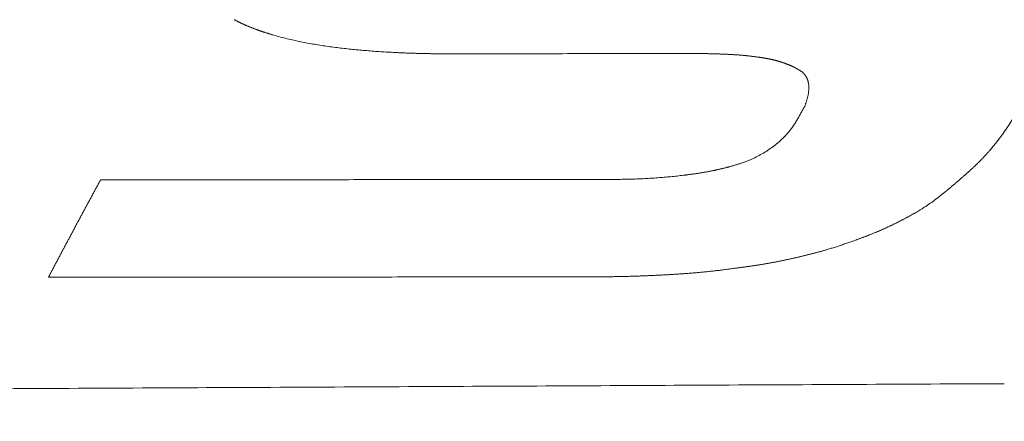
# Model space of a CAD drawing. Header units: millimetres. Extents: x 0 to 594, y 0 to 420.
# Tile 36 of 256: x 250.28 to 256.34, y 56.35 to 58.82. Entities that reach past the tile are written whole.
import ezdxf

# ---------------------------------------------------------------- set-up
doc = ezdxf.new("R2010")
doc.units = ezdxf.units.MM
doc.layers.add('1', color=7, linetype='Continuous', true_color=0xffffff)

msp = doc.modelspace()

# ---------------------------------------------------------------- linework, layer by layer
at = {"layer": '1', "color": 155, "linetype": 'Continuous', "lineweight": 13}
for points, knots in [([(248.9993, 57.2332), (249.0757, 57.378), (249.2284, 57.6645), (249.4576, 58.0845), (249.6868, 58.4941), (249.8397, 58.7596), (250.069, 59.152), (250.2219, 59.4056), (250.4514, 59.7731), (250.5279, 59.8934), (250.6428, 60.0703), (250.681, 60.1287), (250.7289, 60.201), (250.7385, 60.2154), (250.7576, 60.2442), (250.7863, 60.2873), (250.815, 60.33), (250.8342, 60.3583)], [0, 0, 0, 0, 0.125, 0.25, 0.375, 0.5, 0.5, 0.75, 0.75, 0.875, 0.875, 0.9375, 0.9375, 0.953125, 0.953125, 0.96875, 1, 1, 1, 1]), ([(251.6031, 58.8176), (251.6047, 58.8168), (251.6078, 58.8151), (251.6126, 58.8127), (251.6174, 58.8103), (251.6222, 58.8078), (251.627, 58.8054), (251.6318, 58.803), (251.6366, 58.8006), (251.6414, 58.7983), (251.6462, 58.7959), (251.6511, 58.7936), (251.656, 58.7913), (251.6609, 58.789), (251.6658, 58.7868), (251.6707, 58.7846), (251.6756, 58.7824), (251.6806, 58.7802), (251.6856, 58.7781), (251.6906, 58.7759), (251.6957, 58.7739), (251.7007, 58.7718), (251.7058, 58.7698), (251.7109, 58.7678), (251.716, 58.7658), (251.7211, 58.7638), (251.7262, 58.7619), (251.7313, 58.76), (251.7365, 58.7581), (251.7417, 58.7562), (251.7469, 58.7544), (251.752, 58.7525), (251.7572, 58.7507), (251.7624, 58.7489), (251.7677, 58.7472), (251.7729, 58.7454), (251.7781, 58.7437), (251.7833, 58.7419), (251.7886, 58.7402), (251.7938, 58.7385), (251.7991, 58.7368), (251.8044, 58.7352), (251.8096, 58.7335), (251.8149, 58.7319), (251.8202, 58.7303), (251.8255, 58.7287), (251.8308, 58.7271), (251.8614, 58.718), (251.9179, 58.7027), (252.0013, 58.6837), (252.0857, 58.6677), (252.1708, 58.6543), (252.2564, 58.6431), (252.3423, 58.6337), (252.4284, 58.6261), (252.5146, 58.6199), (252.5811, 58.6163), (252.6277, 58.6141), (252.6543, 58.613), (252.681, 58.6119), (252.7076, 58.611), (252.7343, 58.6103), (252.7609, 58.6096), (252.7876, 58.6091), (252.8142, 58.6087), (252.8408, 58.6083), (252.8675, 58.6081), (252.8941, 58.608), (252.9208, 58.6079), (252.9386, 58.6079), (252.9475, 58.6079)], [0, 0, 0, 0, 0.004077, 0.008153, 0.012228, 0.016303, 0.020377, 0.024451, 0.028524, 0.032597, 0.03667, 0.040742, 0.044814, 0.048887, 0.05296, 0.057033, 0.061107, 0.065182, 0.069259, 0.073336, 0.077415, 0.081495, 0.085575, 0.089657, 0.093739, 0.097822, 0.101906, 0.10599, 0.110074, 0.114158, 0.118242, 0.122326, 0.126409, 0.130491, 0.134572, 0.138653, 0.142733, 0.146813, 0.150892, 0.15497, 0.159048, 0.163125, 0.167201, 0.171278, 0.175353, 0.179428, 0.183503, 0.187577, 0.250004, 0.31244, 0.374936, 0.437485, 0.500039, 0.562542, 0.625013, 0.687485, 0.749983, 0.769221, 0.788461, 0.807701, 0.826941, 0.846179, 0.865413, 0.884642, 0.903866, 0.923089, 0.942311, 0.961536, 0.980765, 1, 1, 1, 1]), ([(254.4186, 58.6098), (254.421, 58.6098), (254.4257, 58.6098), (254.4329, 58.6097), (254.44, 58.6097), (254.4471, 58.6097), (254.4543, 58.6096), (254.4614, 58.6096), (254.4685, 58.6095), (254.4756, 58.6094), (254.4828, 58.6093), (254.4899, 58.6092), (254.497, 58.6091), (254.5041, 58.609), (254.5113, 58.6088), (254.5184, 58.6087), (254.5255, 58.6085), (254.5326, 58.6084), (254.5398, 58.6082), (254.5469, 58.608), (254.554, 58.6078), (254.5612, 58.6076), (254.5683, 58.6074), (254.5754, 58.6072), (254.5825, 58.6069), (254.5897, 58.6067), (254.5968, 58.6064), (254.6039, 58.6061), (254.611, 58.6058), (254.6181, 58.6055), (254.6253, 58.6052), (254.6324, 58.6049), (254.6395, 58.6045), (254.6466, 58.6042), (254.6538, 58.6038), (254.6609, 58.6034), (254.668, 58.603), (254.6751, 58.6026), (254.6822, 58.6021), (254.6893, 58.6016), (254.6965, 58.6011), (254.7036, 58.6006), (254.7107, 58.6001), (254.7178, 58.5995), (254.7248, 58.5989), (254.7319, 58.5983), (254.739, 58.5976), (254.7461, 58.5969), (254.7532, 58.5962), (254.7602, 58.5955), (254.7673, 58.5947), (254.7744, 58.5939), (254.7814, 58.5931), (254.7885, 58.5922), (254.7955, 58.5914), (254.8026, 58.5905), (254.8096, 58.5896), (254.8167, 58.5887), (254.8237, 58.5878), (254.8284, 58.5871), (254.8307, 58.5868)], [0, 0, 0, 0, 0.017234, 0.034468, 0.051702, 0.068936, 0.086169, 0.103403, 0.120637, 0.13787, 0.155104, 0.172339, 0.189573, 0.206808, 0.224043, 0.241278, 0.258515, 0.275751, 0.292989, 0.310227, 0.327466, 0.344705, 0.361946, 0.379188, 0.396431, 0.413675, 0.43092, 0.448167, 0.465415, 0.482664, 0.499916, 0.517168, 0.534422, 0.551677, 0.568932, 0.586188, 0.603442, 0.620696, 0.637949, 0.6552, 0.67245, 0.689698, 0.706944, 0.724189, 0.741431, 0.758671, 0.77591, 0.793147, 0.810384, 0.82762, 0.844856, 0.862092, 0.879328, 0.896565, 0.913802, 0.93104, 0.948279, 0.965518, 0.982759, 1, 1, 1, 1]), ([(254.8307, 58.5868), (254.8323, 58.5866), (254.8354, 58.5861), (254.8401, 58.5854), (254.8447, 58.5847), (254.8494, 58.584), (254.8541, 58.5832), (254.8588, 58.5825), (254.8634, 58.5817), (254.8681, 58.5809), (254.8727, 58.58), (254.8774, 58.5792), (254.882, 58.5783), (254.8867, 58.5774), (254.8913, 58.5765), (254.8959, 58.5756), (254.9005, 58.5746), (254.9051, 58.5736), (254.9097, 58.5725), (254.9143, 58.5715), (254.9188, 58.5704), (254.9234, 58.5692), (254.9279, 58.5681), (254.9324, 58.5669), (254.9369, 58.5657), (254.9414, 58.5644), (254.9459, 58.5631), (254.9504, 58.5618), (254.9549, 58.5605), (254.9593, 58.5591), (254.9638, 58.5578), (254.9682, 58.5563), (254.9727, 58.5549), (254.9771, 58.5534), (254.9815, 58.5519), (254.9858, 58.5504), (254.9902, 58.5488), (254.9946, 58.5472), (254.9989, 58.5456), (255.0032, 58.5439), (255.0075, 58.5422), (255.0118, 58.5405), (255.016, 58.5387), (255.0202, 58.5369), (255.0244, 58.5351), (255.0286, 58.5332), (255.0328, 58.5313), (255.0374, 58.5291), (255.0426, 58.5265), (255.0482, 58.5236), (255.0538, 58.5207), (255.0593, 58.5177), (255.0648, 58.5146), (255.0702, 58.5114), (255.0756, 58.5082), (255.081, 58.505), (255.0863, 58.5017), (255.0915, 58.4984), (255.095, 58.4962), (255.0968, 58.495)], [0, 0, 0, 0, 0.016269, 0.03255, 0.048842, 0.065143, 0.08145, 0.097764, 0.114082, 0.130402, 0.146724, 0.163046, 0.179367, 0.195686, 0.212002, 0.228315, 0.244624, 0.260928, 0.277228, 0.293524, 0.309817, 0.326109, 0.342399, 0.358688, 0.374978, 0.391269, 0.407561, 0.423855, 0.440151, 0.456451, 0.472755, 0.489062, 0.505375, 0.521692, 0.538013, 0.554335, 0.570658, 0.586981, 0.603303, 0.619623, 0.63594, 0.652255, 0.668566, 0.684874, 0.701179, 0.71748, 0.73378, 0.750077, 0.772793, 0.79551, 0.81823, 0.840953, 0.86368, 0.886409, 0.909139, 0.931866, 0.954588, 0.977301, 1, 1, 1, 1]), ([(255.0968, 58.495), (255.0973, 58.4945), (255.0984, 58.4934), (255.1, 58.4917), (255.1016, 58.49), (255.1031, 58.4882), (255.1047, 58.4865), (255.1062, 58.4848), (255.1077, 58.483), (255.1092, 58.4812), (255.1107, 58.4794), (255.1121, 58.4776), (255.1135, 58.4758), (255.1148, 58.474), (255.1161, 58.4721), (255.1174, 58.4702), (255.1186, 58.4683), (255.1197, 58.4664), (255.1208, 58.4644), (255.1219, 58.4624), (255.1229, 58.4605), (255.1239, 58.4585), (255.1249, 58.4565), (255.1257, 58.4544), (255.1266, 58.4524), (255.1274, 58.4503), (255.1282, 58.4483), (255.1289, 58.4462), (255.1295, 58.4441), (255.1302, 58.442), (255.1308, 58.4399), (255.1313, 58.4377), (255.1318, 58.4356), (255.1323, 58.4335), (255.1327, 58.4313), (255.1332, 58.4292), (255.1335, 58.427), (255.1339, 58.4248), (255.1342, 58.4227), (255.1347, 58.4187), (255.1352, 58.4129), (255.1356, 58.4052), (255.1357, 58.3975), (255.1355, 58.3899), (255.1351, 58.3823), (255.1344, 58.3747), (255.1334, 58.3671), (255.1322, 58.3595), (255.1308, 58.352), (255.1291, 58.3444), (255.1273, 58.3369), (255.1253, 58.3294), (255.1231, 58.3219), (255.1207, 58.3144), (255.1182, 58.307), (255.1157, 58.2996), (255.113, 58.2922), (255.1112, 58.2873), (255.1103, 58.2849)], [0, 0, 0, 0, 0.009801, 0.019625, 0.029468, 0.039325, 0.049193, 0.059068, 0.068945, 0.078823, 0.088698, 0.09857, 0.108435, 0.118294, 0.128147, 0.137994, 0.147836, 0.157677, 0.167515, 0.177354, 0.187195, 0.197037, 0.206882, 0.216732, 0.226586, 0.236446, 0.246311, 0.256183, 0.266061, 0.275947, 0.285839, 0.295739, 0.305646, 0.31556, 0.325478, 0.335402, 0.345329, 0.355257, 0.365187, 0.375115, 0.410022, 0.444884, 0.479681, 0.514385, 0.548995, 0.583545, 0.618072, 0.652611, 0.68719, 0.721838, 0.756579, 0.791418, 0.826318, 0.861233, 0.896113, 0.930905, 0.965554, 1, 1, 1, 1]), ([(256.2439, 58.0087), (256.2449, 58.0099), (256.2469, 58.0122), (256.25, 58.0158), (256.253, 58.0194), (256.2561, 58.023), (256.2591, 58.0266), (256.2621, 58.0302), (256.2651, 58.0338), (256.268, 58.0374), (256.271, 58.041), (256.274, 58.0446), (256.2769, 58.0482), (256.2799, 58.0519), (256.2828, 58.0555), (256.2857, 58.0591), (256.2886, 58.0628), (256.2915, 58.0664), (256.2944, 58.0701), (256.2972, 58.0738), (256.3001, 58.0775), (256.3029, 58.0811), (256.3057, 58.0848), (256.3085, 58.0885), (256.3113, 58.0922), (256.3141, 58.0959), (256.3169, 58.0997), (256.3196, 58.1034), (256.3224, 58.1071), (256.3251, 58.1109), (256.3278, 58.1146), (256.3305, 58.1183), (256.3332, 58.1221), (256.3358, 58.1259), (256.3385, 58.1296), (256.3411, 58.1334), (256.3438, 58.1372), (256.3464, 58.141), (256.349, 58.1448), (256.3515, 58.1486), (256.3541, 58.1524), (256.3566, 58.1562), (256.3592, 58.16), (256.3617, 58.1639), (256.3642, 58.1677), (256.3667, 58.1715), (256.3692, 58.1754), (256.3716, 58.1792), (256.3741, 58.1831), (256.3765, 58.1869), (256.379, 58.1908), (256.3814, 58.1947), (256.3838, 58.1985), (256.3862, 58.2024), (256.3886, 58.2063), (256.3909, 58.2102), (256.3933, 58.2141), (256.3956, 58.218), (256.398, 58.2218), (256.4003, 58.2257), (256.4026, 58.2297), (256.4049, 58.2336), (256.4072, 58.2375), (256.4095, 58.2414), (256.4117, 58.2453), (256.414, 58.2492), (256.4162, 58.2531), (256.4177, 58.2558), (256.4185, 58.2571)], [0, 0, 0, 0, 0.015149, 0.030299, 0.045449, 0.0606, 0.075751, 0.090903, 0.106055, 0.121208, 0.13636, 0.151513, 0.166666, 0.181819, 0.196972, 0.212125, 0.227278, 0.242431, 0.257584, 0.272736, 0.287889, 0.303041, 0.318193, 0.333345, 0.348497, 0.363648, 0.378799, 0.39395, 0.409101, 0.424252, 0.439402, 0.454552, 0.469703, 0.484853, 0.500002, 0.515152, 0.530302, 0.545452, 0.560602, 0.575753, 0.590903, 0.606054, 0.621205, 0.636356, 0.651507, 0.666659, 0.681811, 0.696963, 0.712115, 0.727268, 0.742421, 0.757574, 0.772727, 0.78788, 0.803033, 0.818187, 0.83334, 0.848493, 0.863646, 0.878798, 0.893951, 0.909102, 0.924254, 0.939405, 0.954555, 0.969704, 0.984852, 1, 1, 1, 1]), ([(255.0706, 58.2139), (255.0698, 58.2126), (255.0683, 58.2099), (255.066, 58.2059), (255.0637, 58.202), (255.0613, 58.198), (255.0589, 58.194), (255.0565, 58.1901), (255.0541, 58.1861), (255.0517, 58.1822), (255.0492, 58.1783), (255.0467, 58.1744), (255.0442, 58.1705), (255.0416, 58.1667), (255.039, 58.1628), (255.0363, 58.159), (255.0336, 58.1552), (255.0308, 58.1514), (255.028, 58.1476), (255.0252, 58.1438), (255.0223, 58.1401), (255.0194, 58.1364), (255.0164, 58.1327), (255.0134, 58.129), (255.0104, 58.1254), (255.0073, 58.1217), (255.0042, 58.1181), (255.001, 58.1145), (254.9978, 58.111), (254.9946, 58.1075), (254.9913, 58.1039), (254.988, 58.1005), (254.9846, 58.097), (254.9812, 58.0936), (254.9778, 58.0902), (254.9743, 58.0868), (254.9708, 58.0834), (254.9673, 58.0801), (254.9637, 58.0768), (254.9601, 58.0735), (254.9565, 58.0702), (254.9443, 58.0595), (254.9228, 58.0419), (254.8907, 58.0188), (254.857, 57.9975), (254.8216, 57.978), (254.7939, 57.9647), (254.775, 57.9564), (254.7653, 57.9523), (254.7555, 57.9484), (254.7457, 57.9445), (254.7358, 57.9408), (254.7258, 57.9373), (254.7158, 57.9338), (254.7058, 57.9305), (254.6957, 57.9274), (254.6856, 57.9243), (254.6754, 57.9212), (254.6652, 57.9183), (254.6584, 57.9163), (254.6549, 57.9154)], [0, 0, 0, 0, 0.009392, 0.018775, 0.028151, 0.03752, 0.046884, 0.056242, 0.065596, 0.074947, 0.084295, 0.093643, 0.102991, 0.112341, 0.121694, 0.131052, 0.140415, 0.149783, 0.159155, 0.168532, 0.177914, 0.187298, 0.196687, 0.206079, 0.215473, 0.224871, 0.234271, 0.243673, 0.253078, 0.262484, 0.271891, 0.2813, 0.290708, 0.300117, 0.309525, 0.318932, 0.328338, 0.337742, 0.347142, 0.35654, 0.365933, 0.375322, 0.45026, 0.525018, 0.599776, 0.674752, 0.749956, 0.769263, 0.788569, 0.807868, 0.827153, 0.846416, 0.865651, 0.88485, 0.90402, 0.923177, 0.942338, 0.961519, 0.980735, 1, 1, 1, 1]), ([(255.9478, 57.7378), (255.9497, 57.7393), (255.9533, 57.7422), (255.9587, 57.7466), (255.9642, 57.751), (255.9696, 57.7555), (255.975, 57.7599), (255.9804, 57.7643), (255.9858, 57.7688), (255.9912, 57.7732), (255.9966, 57.7777), (256.002, 57.7822), (256.0074, 57.7866), (256.0127, 57.7911), (256.0181, 57.7956), (256.0234, 57.8001), (256.0288, 57.8046), (256.0341, 57.8091), (256.0394, 57.8136), (256.0447, 57.8181), (256.05, 57.8227), (256.0553, 57.8272), (256.0606, 57.8318), (256.0658, 57.8363), (256.0711, 57.8409), (256.0763, 57.8454), (256.0816, 57.85), (256.0868, 57.8546), (256.092, 57.8592), (256.0972, 57.8638), (256.1024, 57.8684), (256.1076, 57.873), (256.1128, 57.8777), (256.118, 57.8823), (256.1231, 57.887), (256.1283, 57.8916), (256.1334, 57.8963), (256.1385, 57.901), (256.1435, 57.9057), (256.1486, 57.9104), (256.1536, 57.9151), (256.1586, 57.9199), (256.1636, 57.9247), (256.1686, 57.9295), (256.1735, 57.9343), (256.1784, 57.9391), (256.1832, 57.944), (256.1881, 57.9488), (256.1929, 57.9537), (256.1976, 57.9586), (256.2024, 57.9636), (256.2071, 57.9685), (256.2117, 57.9735), (256.2164, 57.9785), (256.221, 57.9835), (256.2256, 57.9885), (256.2302, 57.9935), (256.2348, 57.9986), (256.2394, 58.0036), (256.2424, 58.007), (256.2439, 58.0087)], [0, 0, 0, 0, 0.017234, 0.034468, 0.051701, 0.068933, 0.086165, 0.103397, 0.120628, 0.137859, 0.15509, 0.172321, 0.189552, 0.206784, 0.224016, 0.241248, 0.258481, 0.275715, 0.292949, 0.310185, 0.327422, 0.34466, 0.361899, 0.37914, 0.396382, 0.413626, 0.430872, 0.44812, 0.46537, 0.482623, 0.499877, 0.517134, 0.534393, 0.551653, 0.568914, 0.586175, 0.603435, 0.620694, 0.637952, 0.655208, 0.672462, 0.689714, 0.706964, 0.72421, 0.741454, 0.758695, 0.775933, 0.79317, 0.810405, 0.82764, 0.844874, 0.862107, 0.879341, 0.896575, 0.91381, 0.931046, 0.948283, 0.965521, 0.98276, 1, 1, 1, 1]), ([(254.6549, 57.9154), (254.6527, 57.9148), (254.6481, 57.9136), (254.6412, 57.9118), (254.6344, 57.91), (254.6275, 57.9083), (254.6206, 57.9065), (254.6137, 57.9048), (254.6068, 57.9031), (254.5999, 57.9014), (254.593, 57.8998), (254.5861, 57.8982), (254.5792, 57.8966), (254.5723, 57.895), (254.5653, 57.8935), (254.5584, 57.892), (254.5514, 57.8905), (254.5444, 57.8891), (254.5374, 57.8877), (254.5304, 57.8863), (254.5234, 57.885), (254.5164, 57.8837), (254.5094, 57.8824), (254.5023, 57.8811), (254.4953, 57.8799), (254.4882, 57.8787), (254.4812, 57.8775), (254.4741, 57.8763), (254.4671, 57.8752), (254.46, 57.8741), (254.4529, 57.873), (254.4459, 57.8719), (254.4388, 57.8709), (254.4317, 57.8698), (254.4247, 57.8688), (254.4176, 57.8678), (254.4105, 57.8669), (254.4034, 57.8659), (254.3963, 57.865), (254.3893, 57.864), (254.3822, 57.8631), (254.3709, 57.8617), (254.3554, 57.8599), (254.3356, 57.8576), (254.3159, 57.8554), (254.2961, 57.8534), (254.2763, 57.8515), (254.2565, 57.8497), (254.2367, 57.848), (254.2169, 57.8464), (254.197, 57.8449), (254.1771, 57.8436), (254.1573, 57.8423), (254.1374, 57.8412), (254.1175, 57.8402), (254.0976, 57.8393), (254.0777, 57.8385), (254.0578, 57.8378), (254.0379, 57.8372), (254.018, 57.8368), (253.9981, 57.8364), (253.9782, 57.8361), (253.9583, 57.8358), (253.9383, 57.8356), (253.9184, 57.8355), (253.9052, 57.8355), (253.8985, 57.8355)], [0, 0, 0, 0, 0.009378, 0.018752, 0.028124, 0.037493, 0.046861, 0.056227, 0.065592, 0.074957, 0.084322, 0.093687, 0.103054, 0.112423, 0.121794, 0.131169, 0.140547, 0.149928, 0.159311, 0.168697, 0.178085, 0.187475, 0.196865, 0.206256, 0.215647, 0.225038, 0.234427, 0.243815, 0.253201, 0.262584, 0.271965, 0.281344, 0.290721, 0.300096, 0.30947, 0.318842, 0.328213, 0.337583, 0.346951, 0.356319, 0.365687, 0.375053, 0.401069, 0.427084, 0.453102, 0.479124, 0.505153, 0.531192, 0.557239, 0.583291, 0.609347, 0.635406, 0.661465, 0.687523, 0.713579, 0.739629, 0.765674, 0.791713, 0.817748, 0.843781, 0.869813, 0.895845, 0.921879, 0.947916, 0.973956, 1, 1, 1, 1]), ([(250.7806, 57.8326), (250.7788, 57.8293), (250.7751, 57.8225), (250.7696, 57.8123), (250.7641, 57.8022), (250.7586, 57.792), (250.753, 57.7818), (250.7475, 57.7716), (250.742, 57.7614), (250.7365, 57.7512), (250.7309, 57.741), (250.7254, 57.7308), (250.7199, 57.7206), (250.7144, 57.7104), (250.7089, 57.7001), (250.7033, 57.6899), (250.6978, 57.6797), (250.6923, 57.6694), (250.6868, 57.6592), (250.6812, 57.6489), (250.6757, 57.6387), (250.6702, 57.6284), (250.6647, 57.6181), (250.6592, 57.6078), (250.6536, 57.5976), (250.6481, 57.5873), (250.6426, 57.577), (250.6371, 57.5667), (250.6315, 57.5564), (250.626, 57.5461), (250.6205, 57.5357), (250.615, 57.5254), (250.6095, 57.5151), (250.6039, 57.5048), (250.5984, 57.4944), (250.5929, 57.4841), (250.5874, 57.4737), (250.5819, 57.4634), (250.5763, 57.453), (250.5708, 57.4426), (250.5653, 57.4323), (250.5598, 57.4219), (250.5542, 57.4115), (250.5487, 57.4011), (250.5432, 57.3907), (250.5377, 57.3803), (250.5322, 57.3699), (250.5266, 57.3595), (250.5211, 57.3491), (250.5156, 57.3387), (250.5101, 57.3283), (250.5045, 57.3178), (250.499, 57.3074), (250.4935, 57.2969), (250.488, 57.2865), (250.4825, 57.276), (250.4769, 57.2656), (250.4714, 57.2551), (250.4659, 57.2447), (250.4622, 57.2377), (250.4604, 57.2342)], [0, 0, 0, 0, 0.017241, 0.034483, 0.051724, 0.068966, 0.086207, 0.103448, 0.12069, 0.137931, 0.155172, 0.172414, 0.189655, 0.206897, 0.224138, 0.241379, 0.258621, 0.275862, 0.293103, 0.310345, 0.327586, 0.344828, 0.362069, 0.37931, 0.396552, 0.413793, 0.431034, 0.448276, 0.465517, 0.482759, 0.5, 0.517241, 0.534483, 0.551724, 0.568965, 0.586207, 0.603448, 0.62069, 0.637931, 0.655172, 0.672414, 0.689655, 0.706897, 0.724138, 0.741379, 0.758621, 0.775862, 0.793103, 0.810345, 0.827586, 0.844828, 0.862069, 0.87931, 0.896552, 0.913793, 0.931034, 0.948276, 0.965517, 0.982759, 1, 1, 1, 1]), ([(255.419, 57.4606), (255.4215, 57.4615), (255.4264, 57.4634), (255.4338, 57.4661), (255.4412, 57.4688), (255.4486, 57.4715), (255.4559, 57.4743), (255.4633, 57.4771), (255.4707, 57.4798), (255.478, 57.4826), (255.4854, 57.4854), (255.4927, 57.4883), (255.5, 57.4911), (255.5073, 57.494), (255.5146, 57.4969), (255.5219, 57.4998), (255.5292, 57.5027), (255.5365, 57.5057), (255.5437, 57.5087), (255.551, 57.5117), (255.5582, 57.5147), (255.5654, 57.5178), (255.5726, 57.5209), (255.5798, 57.524), (255.587, 57.5272), (255.5941, 57.5303), (255.6013, 57.5335), (255.6084, 57.5368), (255.6155, 57.54), (255.6226, 57.5433), (255.6297, 57.5466), (255.6367, 57.5499), (255.6438, 57.5533), (255.6508, 57.5566), (255.6579, 57.56), (255.6649, 57.5635), (255.6718, 57.5669), (255.6788, 57.5704), (255.6858, 57.5738), (255.6927, 57.5774), (255.6996, 57.5809), (255.7065, 57.5844), (255.7134, 57.588), (255.7203, 57.5916), (255.7272, 57.5952), (255.734, 57.5989), (255.7408, 57.6025), (255.7476, 57.6062), (255.7544, 57.6099), (255.7612, 57.6137), (255.7679, 57.6175), (255.7746, 57.6213), (255.7813, 57.6251), (255.788, 57.6289), (255.7947, 57.6328), (255.8013, 57.6368), (255.8079, 57.6407), (255.8145, 57.6447), (255.8211, 57.6487), (255.8284, 57.6533), (255.8366, 57.6584), (255.8456, 57.6641), (255.8545, 57.6699), (255.8633, 57.6757), (255.8721, 57.6816), (255.8807, 57.6876), (255.8894, 57.6937), (255.8979, 57.6998), (255.9064, 57.706), (255.9147, 57.7123), (255.9231, 57.7186), (255.9314, 57.7249), (255.9396, 57.7313), (255.9451, 57.7356), (255.9478, 57.7378)], [0, 0, 0, 0, 0.012934, 0.025866, 0.038798, 0.051728, 0.064657, 0.077586, 0.090514, 0.103441, 0.116367, 0.129293, 0.142219, 0.155145, 0.16807, 0.180996, 0.193922, 0.206849, 0.219777, 0.232706, 0.245637, 0.258569, 0.271503, 0.284439, 0.297377, 0.310315, 0.323255, 0.336196, 0.349137, 0.362078, 0.37502, 0.387961, 0.400902, 0.413842, 0.426781, 0.43972, 0.452656, 0.465591, 0.478524, 0.491454, 0.504382, 0.517307, 0.53023, 0.543151, 0.556069, 0.568987, 0.581903, 0.594818, 0.607733, 0.620648, 0.633564, 0.646481, 0.659399, 0.672319, 0.685242, 0.698168, 0.711097, 0.724031, 0.736969, 0.749913, 0.767796, 0.785687, 0.80358, 0.821472, 0.839358, 0.857234, 0.875097, 0.892944, 0.910781, 0.928613, 0.946446, 0.964285, 0.982135, 1, 1, 1, 1]), ([(254.6883, 57.2903), (254.6911, 57.2907), (254.6968, 57.2914), (254.7053, 57.2925), (254.7138, 57.2936), (254.7224, 57.2947), (254.7309, 57.2958), (254.7394, 57.297), (254.7479, 57.2982), (254.7564, 57.2993), (254.7649, 57.3005), (254.7734, 57.3017), (254.7819, 57.303), (254.7904, 57.3042), (254.7989, 57.3055), (254.8074, 57.3068), (254.8159, 57.3081), (254.8243, 57.3094), (254.8328, 57.3107), (254.8413, 57.3121), (254.8498, 57.3135), (254.8582, 57.3149), (254.8667, 57.3163), (254.8751, 57.3178), (254.8836, 57.3193), (254.892, 57.3208), (254.9004, 57.3223), (254.9089, 57.3239), (254.9173, 57.3254), (254.9257, 57.327), (254.9341, 57.3287), (254.9425, 57.3303), (254.9509, 57.332), (254.9593, 57.3337), (254.9677, 57.3354), (254.9761, 57.3371), (254.9845, 57.3389), (254.9928, 57.3406), (255.0012, 57.3424), (255.0096, 57.3442), (255.0179, 57.3461), (255.0263, 57.3479), (255.0346, 57.3498), (255.043, 57.3516), (255.0513, 57.3535), (255.0596, 57.3554), (255.068, 57.3574), (255.0763, 57.3593), (255.0846, 57.3613), (255.093, 57.3632), (255.1013, 57.3652), (255.1096, 57.3672), (255.1179, 57.3692), (255.1262, 57.3713), (255.1345, 57.3734), (255.1427, 57.3754), (255.151, 57.3776), (255.1593, 57.3797), (255.1675, 57.3818), (255.1758, 57.384), (255.184, 57.3862), (255.1923, 57.3884), (255.2005, 57.3907), (255.2087, 57.393), (255.2169, 57.3953), (255.2251, 57.3976), (255.2333, 57.3999), (255.2431, 57.4028), (255.2543, 57.4061), (255.2671, 57.41), (255.2799, 57.4139), (255.2927, 57.4179), (255.3054, 57.4219), (255.3181, 57.426), (255.3308, 57.4302), (255.3435, 57.4344), (255.3561, 57.4387), (255.3687, 57.443), (255.3813, 57.4473), (255.3939, 57.4517), (255.4065, 57.4562), (255.4148, 57.4592), (255.419, 57.4606)], [0, 0, 0, 0, 0.011361, 0.022724, 0.034087, 0.045451, 0.056816, 0.068181, 0.079546, 0.090912, 0.102278, 0.113645, 0.125011, 0.136377, 0.147743, 0.159108, 0.170473, 0.181838, 0.193203, 0.204567, 0.21593, 0.227293, 0.238656, 0.250018, 0.261379, 0.27274, 0.284101, 0.295461, 0.306822, 0.318182, 0.329542, 0.340902, 0.352263, 0.363624, 0.374984, 0.386346, 0.397707, 0.409069, 0.420431, 0.431794, 0.443157, 0.45452, 0.465884, 0.477249, 0.488614, 0.499979, 0.511345, 0.522711, 0.534077, 0.545443, 0.55681, 0.568176, 0.579543, 0.590909, 0.602275, 0.613641, 0.625006, 0.636372, 0.647737, 0.659101, 0.670465, 0.681829, 0.693193, 0.704556, 0.715919, 0.727282, 0.738645, 0.750007, 0.767863, 0.785718, 0.803575, 0.821431, 0.839288, 0.857145, 0.875003, 0.892861, 0.910719, 0.928577, 0.946435, 0.964291, 0.982146, 1, 1, 1, 1]), ([(253.784, 57.2365), (253.7883, 57.2365), (253.7969, 57.2365), (253.8097, 57.2365), (253.8225, 57.2366), (253.8354, 57.2367), (253.8482, 57.2367), (253.861, 57.2368), (253.8739, 57.2369), (253.8867, 57.2371), (253.8996, 57.2372), (253.9124, 57.2374), (253.9252, 57.2375), (253.9381, 57.2377), (253.9509, 57.238), (253.9638, 57.2382), (253.9766, 57.2384), (253.9894, 57.2387), (254.0023, 57.239), (254.0151, 57.2393), (254.0279, 57.2397), (254.0407, 57.24), (254.0536, 57.2404), (254.0664, 57.2408), (254.0792, 57.2412), (254.092, 57.2417), (254.1049, 57.2422), (254.1177, 57.2426), (254.1305, 57.2432), (254.1433, 57.2437), (254.1561, 57.2442), (254.169, 57.2448), (254.1818, 57.2454), (254.1946, 57.246), (254.2074, 57.2466), (254.2202, 57.2472), (254.233, 57.2479), (254.2459, 57.2485), (254.2587, 57.2492), (254.2715, 57.2499), (254.2843, 57.2507), (254.2971, 57.2514), (254.3099, 57.2522), (254.3228, 57.253), (254.3356, 57.2538), (254.3484, 57.2546), (254.3612, 57.2555), (254.374, 57.2564), (254.3868, 57.2573), (254.3996, 57.2583), (254.4124, 57.2593), (254.4252, 57.2603), (254.4379, 57.2614), (254.4507, 57.2625), (254.4643, 57.2638), (254.4785, 57.2651), (254.4936, 57.2666), (254.5086, 57.2681), (254.5236, 57.2697), (254.5386, 57.2713), (254.5536, 57.273), (254.5686, 57.2747), (254.5836, 57.2765), (254.5986, 57.2784), (254.6135, 57.2802), (254.6285, 57.2822), (254.6435, 57.2841), (254.6584, 57.2862), (254.6733, 57.2882), (254.6833, 57.2896), (254.6883, 57.2903)], [0, 0, 0, 0, 0.014149, 0.0283, 0.042452, 0.056604, 0.070758, 0.084911, 0.099066, 0.11322, 0.127375, 0.141529, 0.155683, 0.169837, 0.183991, 0.198144, 0.212296, 0.226447, 0.240597, 0.254746, 0.268893, 0.28304, 0.297186, 0.311332, 0.325476, 0.339621, 0.353765, 0.36791, 0.382054, 0.396199, 0.410344, 0.42449, 0.438637, 0.452784, 0.466933, 0.481082, 0.495234, 0.509386, 0.52354, 0.537695, 0.551851, 0.566007, 0.580164, 0.594321, 0.608479, 0.622636, 0.636793, 0.65095, 0.665106, 0.679262, 0.693417, 0.707572, 0.721725, 0.735878, 0.75003, 0.766696, 0.783362, 0.800027, 0.816691, 0.833355, 0.850019, 0.866682, 0.883346, 0.90001, 0.916674, 0.933338, 0.950003, 0.966668, 0.983334, 1, 1, 1, 1]), ([(213.0391, 56.3484), (213.1453, 56.3491), (213.3575, 56.3504), (213.6759, 56.3523), (213.9943, 56.3542), (214.3126, 56.3561), (214.631, 56.358), (214.9494, 56.3599), (215.2677, 56.3618), (215.5861, 56.3636), (215.9045, 56.3655), (216.2228, 56.3674), (216.5412, 56.3693), (216.8596, 56.3711), (217.178, 56.373), (217.4963, 56.3748), (217.8147, 56.3767), (218.1331, 56.3785), (218.4514, 56.3804), (218.7698, 56.3822), (219.0882, 56.3841), (219.4066, 56.3859), (219.7249, 56.3877), (220.0433, 56.3895), (220.3617, 56.3913), (220.6801, 56.3932), (220.9984, 56.395), (221.3168, 56.3968), (221.6352, 56.3986), (221.9535, 56.4004), (222.2719, 56.4021), (222.5903, 56.4039), (222.9087, 56.4057), (223.227, 56.4075), (223.5454, 56.4093), (223.8638, 56.411), (224.1821, 56.4128), (224.5005, 56.4146), (224.8189, 56.4163), (225.1373, 56.4181), (225.4556, 56.4198), (225.774, 56.4216), (226.0924, 56.4233), (226.4108, 56.4251), (226.7291, 56.4268), (227.0475, 56.4285), (227.3659, 56.4303), (227.6842, 56.432), (228.0026, 56.4337), (228.321, 56.4355), (228.6394, 56.4372), (228.9577, 56.4389), (229.2761, 56.4406), (229.5945, 56.4423), (229.9128, 56.444), (230.2312, 56.4457), (230.5496, 56.4474), (230.868, 56.4491), (231.1863, 56.4508), (231.5047, 56.4525), (231.8231, 56.4542), (232.1415, 56.4559), (232.4598, 56.4576), (232.7782, 56.4593), (233.0966, 56.461), (233.4149, 56.4627), (233.7333, 56.4643), (234.0517, 56.466), (234.3701, 56.4677), (234.6884, 56.4694), (235.0068, 56.471), (235.3252, 56.4727), (235.6436, 56.4744), (235.9619, 56.476), (236.2803, 56.4777), (236.5987, 56.4794), (236.917, 56.481), (237.2354, 56.4827), (237.5538, 56.4843), (237.8722, 56.486), (238.1905, 56.4876), (238.5089, 56.4893), (238.8273, 56.4909), (239.1457, 56.4926), (239.464, 56.4942), (239.7824, 56.4959), (240.2953, 56.4985), (241.0028, 56.5022), (241.9049, 56.5068), (242.8069, 56.5114), (243.709, 56.516), (244.6111, 56.5206), (245.5131, 56.5253), (246.4152, 56.5299), (247.3172, 56.5345), (248.2193, 56.5391), (249.1213, 56.5437), (250.0234, 56.5482), (250.9255, 56.5527), (251.8275, 56.5573), (252.7296, 56.5618), (253.6316, 56.5663), (254.5337, 56.5708), (255.4357, 56.5753), (256.0371, 56.5783), (256.3378, 56.5798)], [0, 0, 0, 0, 0.007353, 0.014706, 0.022059, 0.029412, 0.036765, 0.044118, 0.051471, 0.058824, 0.066176, 0.073529, 0.080882, 0.088235, 0.095588, 0.102941, 0.110294, 0.117647, 0.125, 0.132353, 0.139706, 0.147059, 0.154412, 0.161765, 0.169118, 0.176471, 0.183823, 0.191176, 0.198529, 0.205882, 0.213235, 0.220588, 0.227941, 0.235294, 0.242647, 0.25, 0.257353, 0.264706, 0.272059, 0.279412, 0.286765, 0.294118, 0.301471, 0.308824, 0.316176, 0.323529, 0.330882, 0.338235, 0.345588, 0.352941, 0.360294, 0.367647, 0.375, 0.382353, 0.389706, 0.397059, 0.404412, 0.411765, 0.419118, 0.426471, 0.433824, 0.441176, 0.448529, 0.455882, 0.463235, 0.470588, 0.477941, 0.485294, 0.492647, 0.5, 0.507353, 0.514706, 0.522059, 0.529412, 0.536765, 0.544118, 0.551471, 0.558824, 0.566176, 0.573529, 0.580882, 0.588235, 0.595588, 0.602941, 0.610294, 0.617647, 0.625, 0.645833, 0.666667, 0.6875, 0.708333, 0.729167, 0.75, 0.770833, 0.791667, 0.8125, 0.833333, 0.854167, 0.875, 0.895833, 0.916667, 0.9375, 0.958333, 0.979167, 1, 1, 1, 1])]:
    msp.add_open_spline(points, degree=3, knots=knots, dxfattribs=at)
for points in [[(252.9475, 58.6079), (253.1109, 58.6081), (253.4378, 58.6085), (253.9282, 58.6091), (254.2552, 58.6096), (254.4186, 58.6098)], [(255.1103, 58.2849), (255.1084, 58.2815), (255.1047, 58.2748), (255.099, 58.2647), (255.0933, 58.2545), (255.0876, 58.2444), (255.082, 58.2343), (255.0763, 58.2241), (255.0725, 58.2173), (255.0706, 58.2139)], [(253.8985, 57.8355), (253.7253, 57.8353), (253.3789, 57.835), (252.8592, 57.8345), (252.3396, 57.8341), (251.8199, 57.8336), (251.3003, 57.8331), (250.9539, 57.8328), (250.7806, 57.8326)], [(250.4604, 57.2342), (250.645, 57.2343), (251.0143, 57.2346), (251.5683, 57.235), (252.1222, 57.2353), (252.6761, 57.2357), (253.2301, 57.2361), (253.5994, 57.2363), (253.784, 57.2365)]]:
    msp.add_open_spline(points, degree=3, dxfattribs=at)

doc.saveas('drawing.dxf')
